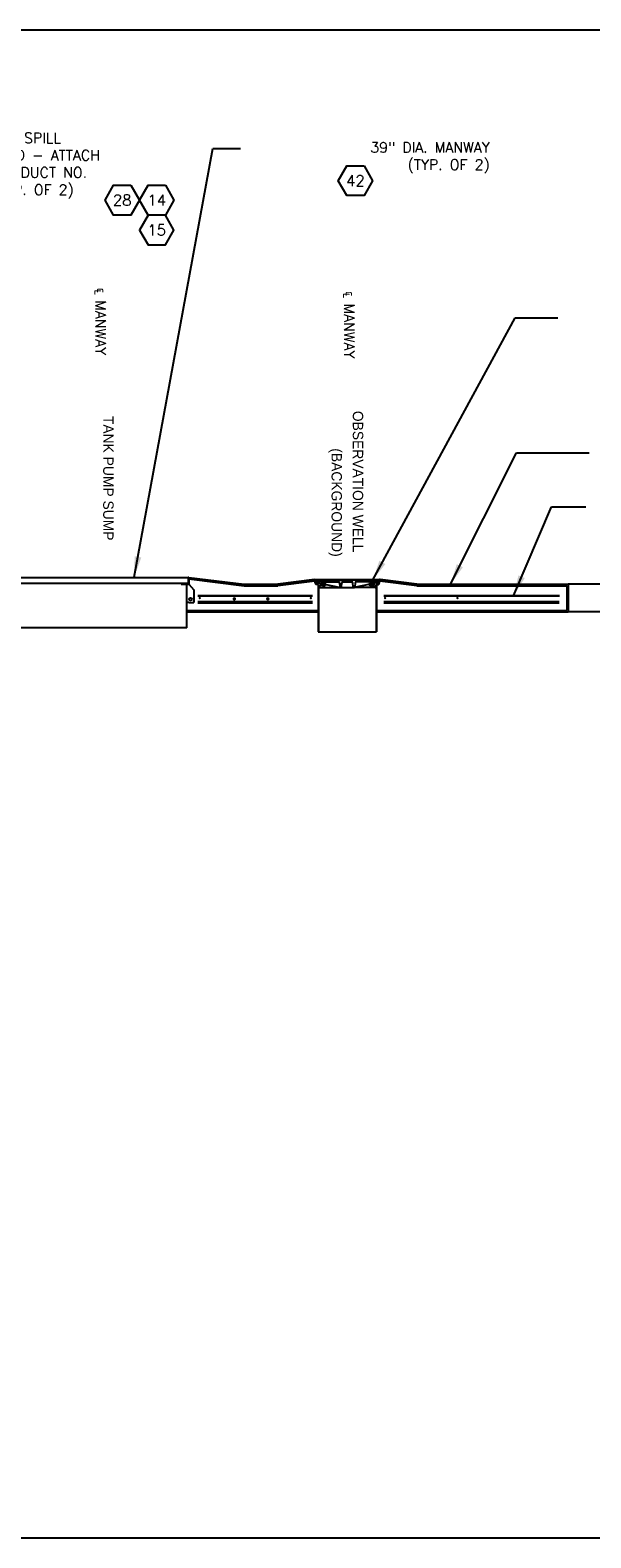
# Model space of a CAD drawing. Extents: x 2963 to 4079, y -422 to 622.
# Tile 118 of 119: x 3723 to 3845, y 294 to 622. Entities that reach past the tile are written whole.
import ezdxf
from ezdxf.enums import TextEntityAlignment as Align

# ---------------------------------------------------------------- set-up
doc = ezdxf.new("R2010")
doc.units = 0
doc.header["$MEASUREMENT"] = 0
doc.linetypes.add('HIDDEN', pattern=[0.375, 0.25, -0.125])
doc.linetypes.add('TANK-SLAB$0$DASHED', pattern=[0.75, 0.5, -0.25])
doc.layers.get('0').update_dxf_attribs({"linetype": 'CONTINUOUS'})
for name, color, linetype in [('FREEZE-OUTLINE-TITLES', 60, 'CONTINUOUS'), ('HATCH-CONCRETE', 2, 'CONTINUOUS'), ('REBAR', 4, 'TANK-SLAB$0$DASHED'), ('TANK-MANHOLE', 2, 'CONTINUOUS'), ('TANK-SLAB', 6, 'CONTINUOUS'), ('TEXT', 3, 'CONTINUOUS')]:
    doc.layers.add(name, color=color, linetype=linetype)
doc.styles.add('SIMPFRAC', font='simpfrac')
doc.styles.add('SIMPLEX', font='simplex')
doc.styles.add('TANK-SLAB$0$SIMPLEX', font='simplex')
doc.dimstyles.new('DIM48', dxfattribs={"dimscale": 48, "dimtxt": 0.09375, "dimasz": 0.09375, "dimexe": 0.0625, "dimexo": 0.0625, "dimgap": 0.0625, "dimtad": 1, "dimdec": 4, "dimzin": 3, "dimdsep": 46, "dimlunit": 4, "dimtxsty": 'SIMPLEX', "dimcen": 0, "dimclrd": 3, "dimclre": 3, "dimclrt": 3, "dimadec": 0, "dimazin": 0, "dimtfac": 1, "dimtdec": 4, "dimtofl": 0, "dimtmove": 2, "dimatfit": 3, "dimfxl": 1, "dimfrac": 2, "dimtolj": 1, "dimtzin": 3, "dimarcsym": 0})

# ---------------------------------------------------------------- blocks, each defined once
blk = doc.blocks.new('TANK-SLAB$0$HEX')
at = {"color": 3}
blk.add_lwpolyline([(-0.058, 0.1), (-0.115, 0), (-0.058, -0.1), (0.058, -0.1), (0.115, 0), (0.058, 0.1)], close=True, dxfattribs=at)
at = {"color": 3, "style": 'TANK-SLAB$0$SIMPLEX'}
blk.add_attdef('D#', text='', height=0.08, dxfattribs=at).set_placement((0, 0), align=Align.MIDDLE)

msp = doc.modelspace()

# ---------------------------------------------------------------- hatches: boundary and pattern name
at = {"layer": 'TANK-MANHOLE'}
h = msp.add_hatch(dxfattribs=at)
h.set_pattern_fill('LINE', color=1, scale=4, angle=225, style=0)
h.set_pattern_definition([(315, (3954.327, 373.92165), (-0.3535534, -0.3535534), [])])
h.paths.add_polyline_path([(3797.56515, 502.38571), (3797.48319, 502.24401, -0.269129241), (3797.4013, 502.19678), (3797.34982, 502.19678), (3797.34982, 502.13426), (3797.25536, 502.13426), (3797.1845, 502.06341), (3797.1845, 501.85086), (3797.34155, 501.85086, 0.197143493), (3797.40738, 501.87787), (3797.51176, 501.98083, -0.197143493), (3797.5776, 502.00784), (3797.57766, 502.00784), (3797.91493, 502.00784, -0.001531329), (3797.91532, 502.00784), (3798.26408, 502.00784, 0.315060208), (3798.44022, 502.13106), (3798.50983, 502.32181), (3798.51539, 502.38571)])

# ---------------------------------------------------------------- linework, layer by layer
at = {"layer": 'FREEZE-OUTLINE-TITLES', "color": 60, "linetype": 'Continuous'}
msp.add_lwpolyline([(4079.29486, 621.90712), (2963.29486, 621.90712), (2963.29486, 294.21628), (4079.29486, 294.21628)], close=True, dxfattribs=at)
at = {"layer": 'HATCH-CONCRETE', "color": 2}
for p, q in [((3839.75179, 501.47879), (3839.75179, 495.47879)), ((3839.43929, 501.16629), (3839.43929, 495.79129))]:
    msp.add_line(p, q, dxfattribs=at)
at = {"layer": 'REBAR', "linetype": 'HIDDEN', "const_width": 0.5}
for points in [[(3759.22789, 498.97139), (3784.21199, 498.97139)], [(3799.66192, 498.97139), (3837.89399, 498.97139)]]:
    msp.add_lwpolyline(points, dxfattribs=at)
at = {"layer": 'REBAR'}
for points, const_width in [([(3759.80556, 498.47139, -1), (3759.55556, 498.47139, -1)], 0.25), ([(3767.00025, 498.29581, 1), (3767.37525, 498.29581, 1)], 0.375), ([(3774.28629, 498.29581, 1), (3774.66129, 498.29581, 1)], 0.375), ([(3783.94822, 498.47139, -1), (3783.69822, 498.47139, -1)], 0.25), ([(3800.08515, 498.47139, -1), (3799.83515, 498.47139, -1)], 0.25), ([(3815.81237, 498.47139, -1), (3815.56237, 498.47139, -1)], 0.25)]:
    msp.add_lwpolyline(points, format="xyb", close=True, dxfattribs=dict(at, const_width=const_width))
at = {"layer": 'REBAR', "const_width": 0.75}
for points in [[(3759.22789, 497.53689), (3784.21199, 497.53689)], [(3799.66192, 497.53689), (3837.8342, 497.53689)]]:
    msp.add_lwpolyline(points, dxfattribs=at)
at = {"layer": 'TANK-MANHOLE', "color": 1, "linetype": 'Continuous'}
for p, q in [((3717.83922, 502.97875), (3757.33922, 502.97875)), ((3755.79235, 501.66625), (3719.3861, 501.66625)), ((3755.66735, 501.54125), (3755.66735, 501.47876)), ((3755.66735, 501.47876), (3757.33922, 501.47876)), ((3757.02672, 501.66625), (3755.79235, 501.66625)), ((3756.90172, 497.47876), (3756.90172, 501.47876)), ((3757.15172, 501.79126), (3757.13468, 501.79126)), ((3757.15172, 502.85375), (3757.15172, 501.79125)), ((3757.23127, 501.47876), (3757.31081, 501.47876)), ((3757.33922, 502.97875), (3757.33922, 501.47876)), ((3757.33922, 501.47876), (3758.40172, 500.22876)), ((3784.84829, 502.47879), (3798.72042, 502.47879)), ((3784.99418, 502.38571), (3791.75409, 502.38571)), ((3784.99418, 502.38571), (3791.75409, 502.38571)), ((3784.99974, 502.32181), (3784.99418, 502.38571)), ((3785.06935, 502.13106), (3784.99974, 502.32181)), ((3785.24549, 502.00784), (3785.93198, 502.00784)), ((3786.02524, 502.24358), (3785.94303, 502.38571)), ((3786.10034, 501.87832), (3785.99827, 501.98038)), ((3786.10001, 501.87864), (3785.9986, 501.98005)), ((3786.10639, 502.19678), (3786.90494, 502.19678)), ((3786.15975, 502.19678), (3786.15975, 502.13426)), ((3786.85158, 502.13426), (3786.15975, 502.13426)), ((3786.16663, 501.85086), (3786.8433, 501.85086)), ((3786.21531, 502.38571), (3786.26811, 502.41627)), ((3786.21531, 502.19678), (3786.21531, 502.38571)), ((3786.32367, 502.06341), (3786.25421, 502.13426)), ((3786.74183, 502.41627), (3786.26811, 502.41627)), ((3786.68626, 502.06341), (3786.32367, 502.06341)), ((3786.32367, 502.06341), (3786.32367, 501.85086)), ((3786.34868, 502.19678), (3786.34868, 501.18958)), ((3786.3598, 502.19678), (3786.3598, 502.38571)), ((3786.64459, 501.85086), (3786.66543, 501.60774)), ((3786.65014, 502.19678), (3786.65014, 502.38571)), ((3786.66265, 502.19678), (3786.66265, 501.18958)), ((3786.75711, 502.13426), (3786.68626, 502.06341)), ((3786.68626, 502.06341), (3786.68626, 501.85086)), ((3786.79601, 502.38571), (3786.74183, 502.41627)), ((3786.76684, 501.49521), (3790.28757, 500.75018)), ((3786.79601, 502.19678), (3786.79601, 502.38571)), ((3786.85158, 502.19678), (3786.85158, 502.13426)), ((3786.90914, 501.87787), (3787.01352, 501.98083)), ((3786.98644, 502.24418), (3787.06691, 502.38571)), ((3787.07936, 502.00784), (3789.79336, 502.00784)), ((3790.04195, 501.78436), (3790.13748, 500.88887)), ((3790.47529, 500.88647), (3790.57108, 501.78436)), ((3790.81967, 502.00784), (3792.68851, 502.00784)), ((3797.56515, 502.38571), (3791.75409, 502.38571)), ((3793.03279, 500.88745), (3792.9371, 501.78436)), ((3796.74134, 501.49521), (3793.22047, 500.75115)), ((3793.46623, 501.78436), (3793.3707, 500.88887)), ((3796.43022, 502.00784), (3793.71482, 502.00784)), ((3796.52348, 502.24358), (3796.44127, 502.38571)), ((3796.59858, 501.87832), (3796.49651, 501.98038)), ((3796.60463, 502.19678), (3796.71217, 502.19678)), ((3796.65799, 502.19678), (3796.65799, 502.13426)), ((3796.65799, 502.19678), (3796.65799, 502.13426)), ((3796.65799, 502.13426), (3797.34982, 502.13426)), ((3796.65799, 502.13426), (3797.34982, 502.13426)), ((3796.66487, 501.85086), (3797.0039, 501.85086)), ((3796.71217, 502.38571), (3796.76635, 502.41627)), ((3796.71217, 502.19678), (3796.71217, 502.38571)), ((3796.71217, 502.19678), (3797.29425, 502.19678)), ((3796.75107, 502.13426), (3796.82192, 502.06341)), ((3796.75107, 502.13426), (3796.82192, 502.06341)), ((3796.76635, 502.41627), (3797.24007, 502.41627)), ((3796.82192, 502.06341), (3797.1845, 502.06341)), ((3796.82192, 502.06341), (3797.1845, 502.06341)), ((3796.82192, 502.06341), (3796.82192, 501.85086)), ((3796.82192, 502.06341), (3796.82192, 501.85086)), ((3796.86359, 501.85086), (3796.84276, 501.60774)), ((3796.84553, 502.19678), (3796.84553, 501.18958)), ((3796.85804, 502.19678), (3796.85804, 502.38571)), ((3797.0039, 502.22456), (3797.0039, 502.13148)), ((3797.34155, 501.85086), (3797.0039, 501.85086)), ((3797.14838, 502.19678), (3797.14838, 502.38571)), ((3797.16089, 502.19678), (3797.16089, 501.18958)), ((3797.1845, 502.06341), (3797.25536, 502.13426)), ((3797.1845, 502.06341), (3797.25536, 502.13426)), ((3797.1845, 502.06341), (3797.1845, 501.85086)), ((3797.1845, 502.06341), (3797.1845, 501.85086)), ((3797.29425, 502.38571), (3797.24007, 502.41627)), ((3797.29425, 502.19678), (3797.29425, 502.38571)), ((3797.34982, 502.19678), (3797.34982, 502.13426)), ((3797.34982, 502.19678), (3797.34982, 502.13426)), ((3797.40738, 501.87787), (3797.51176, 501.98083)), ((3798.51539, 502.38571), (3797.56515, 502.38571)), ((3798.26408, 502.00784), (3797.5776, 502.00784)), ((3797.83744, 502.00784), (3797.91524, 502.00784)), ((3798.44022, 502.13106), (3798.50983, 502.32181)), ((3798.50983, 502.32181), (3798.51539, 502.38571)), ((3758.40172, 500.22876), (3758.40172, 497.50432)), ((3785.4568, 501.23543), (3785.40817, 501.23543)), ((3785.40817, 501.23543), (3785.40817, 491.16768)), ((3785.4568, 501.2521), (3785.4568, 491.16768)), ((3785.6374, 500.7492), (3790.29221, 500.7492)), ((3786.66265, 501.18958), (3786.34868, 501.18958)), ((3786.34868, 501.18958), (3786.4112, 501.12707)), ((3786.60013, 501.12707), (3786.4112, 501.12707)), ((3786.66265, 501.18958), (3786.60013, 501.12707)), ((3790.29285, 500.7492), (3793.21533, 500.7492)), ((3797.87078, 500.7492), (3793.21445, 500.7492)), ((3796.84553, 501.18958), (3797.16089, 501.18958)), ((3796.84553, 501.18958), (3796.90944, 501.12707)), ((3796.90944, 501.12707), (3797.09837, 501.12707)), ((3797.16089, 501.18958), (3797.09837, 501.12707)), ((3798.05277, 501.2521), (3798.05277, 491.16768)), ((3798.05277, 501.23543), (3798.10001, 501.23543)), ((3798.10001, 501.23543), (3798.10001, 491.16768)), ((3756.90172, 491.97875), (3756.90172, 497.47876)), ((3757.40172, 497.47876), (3756.90172, 497.47876)), ((3757.40172, 497.50432), (3758.40172, 497.50432)), ((3757.40172, 497.47876), (3757.40172, 497.50432)), ((3756.90172, 491.97875), (3718.27672, 491.97875)), ((3785.40817, 491.16768), (3798.10001, 491.16768))]:
    msp.add_line(p, q, dxfattribs=at)
for points in [[(3785.52627, 501.19494, 0.389385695), (3785.464, 501.2521), (3785.40956, 501.2521), (3785.40399, 501.35248, 0.398053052), (3785.31038, 501.44103), (3784.96769, 501.44103, -0.349333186), (3784.84588, 501.53797), (3784.62909, 502.47879), (3784.78776, 502.47879, -0.348853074), (3784.90952, 502.38207), (3785.05281, 501.76503, 0.348853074), (3785.14413, 501.69248), (3785.42762, 501.69248, 0.399535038), (3785.52203, 501.78151), (3785.53042, 501.9481, -0.399535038), (3785.59286, 502.00784), (3785.6722, 502.00784, -0.399230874), (3785.73462, 501.94855), (3785.75409, 501.57023), (3786.25282, 501.57023), (3786.37369, 501.44798), (3786.37369, 501.19236), (3785.85258, 501.19236, 0.39889653), (3785.72775, 501.07393), (3785.71378, 500.80841, -0.39889653), (3785.65136, 500.7492), (3785.62185, 500.7492, -0.389385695), (3785.55958, 500.80636)], [(3786.97101, 501.37069), (3786.98078, 501.57023), (3786.76545, 501.57023), (3786.6432, 501.44798), (3786.6432, 501.19236), (3786.78374, 501.19236, 0.399958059)], [(3796.53717, 501.37069), (3796.5274, 501.57023), (3796.74273, 501.57023), (3796.86498, 501.44798), (3796.86498, 501.19236), (3796.72444, 501.19236, -0.399958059)], [(3797.98191, 501.19494, -0.389385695), (3798.04418, 501.2521), (3798.09862, 501.2521), (3798.10419, 501.35248, -0.398053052), (3798.1978, 501.44103), (3798.54049, 501.44103, 0.349333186), (3798.6623, 501.53797), (3798.87909, 502.47879), (3798.72042, 502.47879, 0.348853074), (3798.59866, 502.38207), (3798.45537, 501.76503, -0.348853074), (3798.36405, 501.69248), (3798.08056, 501.69248, -0.399535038), (3797.98615, 501.78151), (3797.97776, 501.9481, 0.399535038), (3797.91532, 502.00784), (3797.83598, 502.00784, 0.399230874), (3797.77356, 501.94855), (3797.75409, 501.57023), (3797.25536, 501.57023), (3797.13449, 501.44798), (3797.13449, 501.19236), (3797.6556, 501.19236, -0.39889653), (3797.78043, 501.07393), (3797.7944, 500.80841, 0.39889653), (3797.85682, 500.7492), (3797.88633, 500.7492, 0.389385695), (3797.9486, 500.80636)]]:
    msp.add_lwpolyline(points, format="xyb", close=True, dxfattribs=at)
msp.add_lwpolyline([(3797.29425, 502.19678), (3797.40179, 502.19678, 0.267731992), (3797.48319, 502.24401), (3797.56515, 502.38571)], format="xyb", dxfattribs=at)
for centre, radius in [((3786.31256, 502.16065), 0.03473), ((3786.69738, 502.16065), 0.03473), ((3796.8108, 502.16065), 0.03473), ((3797.19562, 502.16065), 0.03473), ((3757.65172, 498.22875), 0.3125)]:
    msp.add_circle(centre, radius, dxfattribs=at)
for centre, radius, start, end in [((3755.79235, 501.54125), 0.125, 90, 180), ((3757.02672, 501.79125), 0.125, 270, 0), ((3757.27672, 502.85375), 0.125, 90, 180), ((3785.24549, 502.19534), 0.1875, 200.050248, 270), ((3785.27758, 501.85086), 0.18755, 118.2720361, 180), ((3785.27758, 501.85086), 0.18755, 180, 236.4271016), ((3785.3401, 501.85086), 0.18755, 0, 56.4271016), ((3785.3401, 501.85086), 0.18755, 303.5728984, 0), ((3785.93198, 501.91409), 0.09375, 45.0002713, 90), ((3786.10639, 502.29053), 0.09375, 210.0464467, 270), ((3786.16663, 501.94461), 0.09375, 225.0002713, 270), ((3786.28755, 502.27874), 0.12781, 55.6196553, 124.3803447), ((3786.50566, 501.92726), 0.48067, 72.5076755, 107.4923245), ((3786.72377, 502.27874), 0.12781, 55.6196553, 124.3803447), ((3786.79185, 501.61886), 0.12503, 184.4473849, 259.0661832), ((3786.8433, 501.94461), 0.09375, 270, 314.6099016), ((3786.90494, 502.29053), 0.09375, 270, 330.3760211), ((3787.07936, 501.91409), 0.09375, 90, 134.6099016), ((3789.79336, 501.75784), 0.25, 6.0896954, 90), ((3790.81967, 501.75784), 0.25, 90, 173.9103046), ((3792.68851, 501.75784), 0.25, 6.0896954, 90), ((3793.71482, 501.75784), 0.25, 90, 173.9103046), ((3796.43022, 501.91409), 0.09375, 45, 90), ((3796.60463, 502.29053), 0.09375, 210.0464467, 270), ((3796.66487, 501.94461), 0.09375, 225, 270), ((3796.7858, 502.27874), 0.12781, 55.6196553, 124.3803447), ((3796.71772, 501.61886), 0.12503, 280.9338168, 355.5526151), ((3797.0039, 501.92726), 0.48067, 72.5076755, 107.4923245), ((3797.22201, 502.27874), 0.12781, 55.6196553, 124.3803447), ((3797.34155, 501.94461), 0.09375, 270, 314.6099016), ((3797.5776, 501.91409), 0.09375, 90, 134.6099016), ((3798.16808, 501.85086), 0.18755, 123.5728984, 180), ((3798.16808, 501.85086), 0.18755, 180, 236.4271016), ((3798.26408, 502.19534), 0.1875, 270, 339.9502621), ((3798.23198, 501.85086), 0.18755, 0, 61.7279639), ((3798.23198, 501.85086), 0.18755, 303.5728984, 0), ((3790.29285, 500.90545), 0.15625, 186.0896954, 270), ((3790.31457, 501.00064), 0.25145, 259.1264796, 270), ((3790.31992, 500.90304), 0.15625, 258.0516945, 353.9103046), ((3793.18816, 500.90402), 0.15625, 186.0896954, 281.9327043), ((3793.19028, 501.00064), 0.25145, 270, 280.8735204), ((3793.21533, 500.90545), 0.15625, 270, 353.9103046)]:
    msp.add_arc(centre, radius, start, end, dxfattribs=at)
at = {"layer": 'TANK-SLAB', "color": 2, "linetype": 'Continuous'}
for p, q in [((3757.33922, 502.97875), (3769.33894, 501.47879)), ((3757.33922, 502.66382), (3769.31948, 501.16629)), ((3769.33894, 501.47879), (3776.62909, 501.47879)), ((3784.62909, 502.47879), (3776.62909, 501.47879)), ((3784.70007, 502.17273), (3776.64822, 501.16625)), ((3806.86017, 501.16622), (3798.80855, 502.17268)), ((3806.87962, 501.47872), (3798.87909, 502.47879)), ((3806.87909, 501.47879), (3839.75179, 501.47879)), ((3769.31948, 501.16629), (3776.64854, 501.16629)), ((3806.85963, 501.16629), (3839.43929, 501.16629)), ((3756.90172, 495.79129), (3785.4568, 495.79129)), ((3756.90172, 495.47879), (3785.4568, 495.47879)), ((3767.55631, 495.79129), (3785.40817, 495.79129)), ((3767.55631, 495.47879), (3785.40817, 495.47879)), ((3798.05277, 495.79129), (3839.43929, 495.79129)), ((3798.05277, 495.47879), (3839.75179, 495.47879))]:
    msp.add_line(p, q, dxfattribs=at)
at = {"layer": 'TANK-SLAB', "color": 253, "linetype": 'Continuous'}
for p, q in [((3903.95162, 501.47879), (3839.75179, 501.47879)), ((3912.71583, 495.47879), (3839.75179, 495.47879))]:
    msp.add_line(p, q, dxfattribs=at)

# ---------------------------------------------------------------- block references
at = {"layer": 'TEXT'}
ref = msp.add_blockref('TANK-SLAB$0$HEX', (3793.51023, 589.1862), dxfattribs=dict(at, xscale=-32.48674340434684, yscale=32.48674340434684, zscale=32.48674340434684))
ref.add_attrib('D#', '42', dxfattribs={"layer": '0', "height": 2.3625, "style": 'TANK-SLAB$0$SIMPLEX'}).set_placement((3793.51023, 589.1862), align=Align.MIDDLE)
ref = msp.add_blockref('TANK-SLAB$0$HEX', (3742.83197, 584.9612), dxfattribs=dict(at, xscale=-32.48674340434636, yscale=32.48674340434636, zscale=32.48674340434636))
ref.add_attrib('D#', '28', dxfattribs={"layer": '0', "height": 2.3625, "style": 'TANK-SLAB$0$SIMPLEX'}).set_placement((3742.83197, 584.9612), align=Align.MIDDLE)
ref = msp.add_blockref('TANK-SLAB$0$HEX', (3750.33446, 584.9612), dxfattribs=dict(at, xscale=-32.48674340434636, yscale=32.48674340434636, zscale=32.48674340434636))
ref.add_attrib('D#', '14', dxfattribs={"layer": '0', "height": 2.3625, "style": 'TANK-SLAB$0$SIMPLEX'}).set_placement((3750.33446, 584.9612), align=Align.MIDDLE)
ref = msp.add_blockref('TANK-SLAB$0$HEX', (3750.33446, 578.46385), dxfattribs=dict(at, xscale=32.48674340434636, yscale=32.48674340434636, zscale=32.48674340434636))
ref.add_attrib('D#', '15', dxfattribs={"layer": '0', "height": 2.3625, "style": 'TANK-SLAB$0$SIMPLEX'}).set_placement((3750.33446, 578.46385), align=Align.MIDDLE)

# ---------------------------------------------------------------- texts
at = {"layer": 'TEXT', "linetype": 'Continuous', "style": 'SIMPFRAC'}
for s, p in [('TANK PUMP SUMP', (3738.69393, 538.06178)), ('OBSERVATION WELL', (3792.94896, 539.16856, 48)), ('(BACKGROUND)', (3788.32013, 531.0257, 48))]:
    msp.add_text(s, height=2.25, rotation=270, dxfattribs=at).set_placement(p)
at = {"layer": 'TEXT', "char_height": 2.25, "style": 'SIMPLEX'}
for s, insert, width, attachment_point in [('VAPOR RECOVERY SPILL CONTAINER W/ LID - ATTACH OPW I.D. TAG PRODUCT NO. 1TRAG-7000 (TYP. OF 2)', (3693.43873, 599.59779), 52.9500821, 1), ('39" DIA. MANWAY\\P(TYP. OF 2)', (3822.69207, 597.55056), 53.2517101, 3)]:
    msp.add_mtext(s, dxfattribs=dict(at, insert=insert, width=width, attachment_point=attachment_point))
at = {"layer": 'TEXT', "char_height": 2.25, "width": 19.5190601, "attachment_point": 3, "rotation": 270, "style": 'SIMPLEX'}
for insert in [(3739.25092, 551.21793), (3793.29184, 550.50327, 48)]:
    msp.add_mtext('℄ MANWAY', dxfattribs=dict(at, insert=insert))

# ---------------------------------------------------------------- leaders
at = {"layer": 'TEXT'}
for points, override in [([(3745.43863, 502.99211), (3762.54345, 596.17893), (3768.56334, 596.17893)], {"dimgap": 0.0625, "dimtad": 0}), ([(3797.22201, 502.27874), (3828.23621, 559.37211), (3837.49498, 559.37211)], {"dimgap": 0.0625, "dimtad": 0}), ([(3814.18664, 501.47879, 48), (3828.51462, 530.00944, 48), (3844.34523, 530.00944, 48)], {"dimtad": 0}), ([(3827.86171, 498.97139, 48), (3836.09086, 518.28636, 48), (3843.57105, 518.28636, 48)], {"dimtad": 0})]:
    msp.add_leader(points, dimstyle='DIM48', override=override, dxfattribs=at)

doc.saveas('drawing.dxf')
